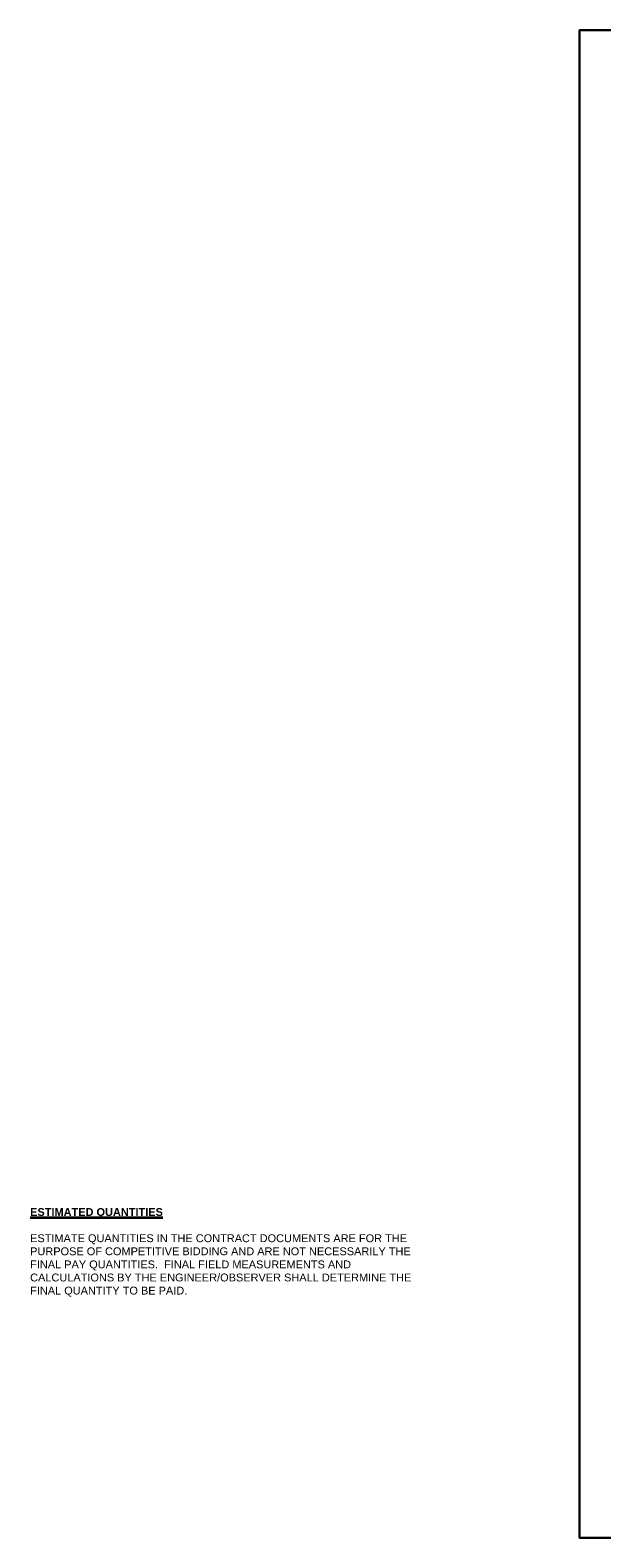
# Paper-space layout 'GENERAL NOTES' of a CAD drawing. Header units: feet. Extents: x -9.1 to 43.2, y -25.2 to 23.8.
# Tile 2 of 7: x -9.1 to 0, y -0.2 to 23.8. Entities that reach past the tile are written whole.
import ezdxf

# ---------------------------------------------------------------- set-up
doc = ezdxf.new("R2010")
doc.units = ezdxf.units.FT
doc.header["$MEASUREMENT"] = 0
doc.layers.add('C-ANNO', color=2, linetype='Continuous', lineweight=35)
doc.styles.add('KLF_Regular', font='arial.ttf', dxfattribs={"height": 0.1})

# ---------------------------------------------------------------- blocks, each defined once
blk = doc.blocks.new('BORDER_1')
at = {"flags": 128}
blk.add_lwpolyline([(0, 0), (36, 0), (36, 24), (0, 24)], close=True, dxfattribs=at)

psp = doc.layouts.new('GENERAL NOTES')

# ---------------------------------------------------------------- linework, layer by layer
at = {"layer": 'Defpoints'}
psp.add_lwpolyline([(-0.394, 23.803), (35.606, 23.803), (35.606, -0.197), (-0.394, -0.197)], close=True, dxfattribs=at)

# ---------------------------------------------------------------- block references
psp.add_blockref('BORDER_1', (-0.394, -0.197))

# ---------------------------------------------------------------- texts
at = {"layer": 'C-ANNO', "insert": (-9.146, 5.052), "char_height": 0.125, "width": 6.23187, "attachment_point": 1, "style": 'KLF_Regular'}
psp.add_mtext('{\\fArial|b1|i0|c0|p34;\\LESTIMATED QUANTITIES  \\P}\\PESTIMATE QUANTITIES IN THE CONTRACT DOCUMENTS ARE FOR THE PURPOSE OF COMPETITIVE BIDDING AND ARE NOT NECESSARILY THE FINAL PAY QUANTITIES.  FINAL FIELD MEASUREMENTS AND CALCULATIONS BY THE ENGINEER/OBSERVER SHALL DETERMINE THE FINAL QUANTITY TO BE PAID.', dxfattribs=at)

doc.saveas('drawing.dxf')
